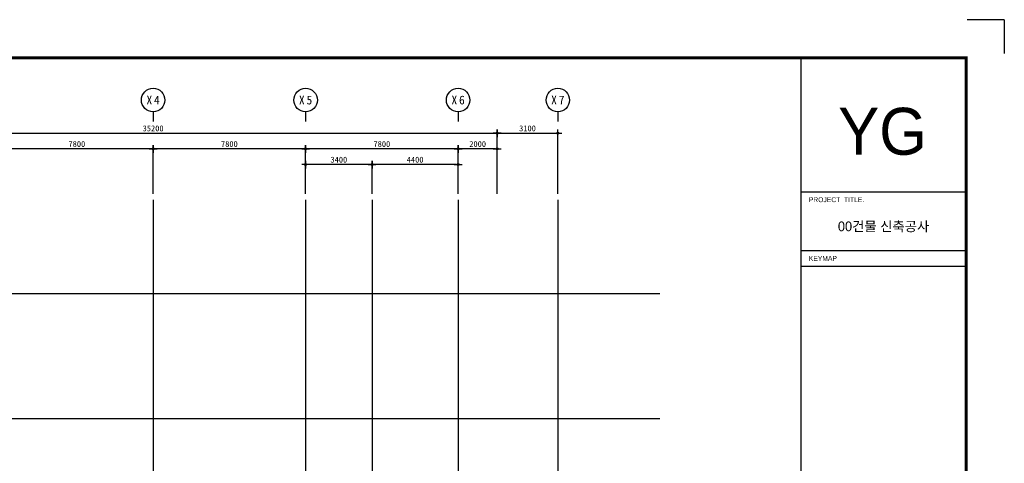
# Model space of a CAD drawing. Header units: millimetres. Extents: x 3837671 to 3921771, y -5256172 to -5196772.
# Tile 13 of 13: x 3871409 to 3921771, y -5219444 to -5196772. Entities that reach past the tile are written whole.
import ezdxf
from ezdxf.enums import TextEntityAlignment as Align

# ---------------------------------------------------------------- set-up
doc = ezdxf.new("R2010")
doc.units = ezdxf.units.MM
doc.header["$MEASUREMENT"] = 0
doc.linetypes.add('CEN', pattern=[66, 60, -2, 2, -2])
doc.layers.get('0').update_dxf_attribs({"linetype": 'CONTINUOUS'})
doc.layers.get('DEFPOINTS').update_dxf_attribs({"linetype": 'CONTINUOUS'})
for name, color, linetype in [('3', 3, 'CONTINUOUS'), ('A_GE_FORM', 7, 'CONTINUOUS'), ('A_GE_TEXT', 3, 'CONTINUOUS'), ('CEN', 13, 'CEN'), ('DI', 1, 'CONTINUOUS'), ('DIM', 7, 'CONTINUOUS')]:
    doc.layers.add(name, color=color, linetype=linetype)
doc.styles.add('GHS', font='txt')
doc.styles.add('HY울릉도 L', font='txt')
doc.styles.add('SDP-S', font='txt')
doc.styles.add('굴림', font='txt')
doc.styles.add('돋움', font='txt')
doc.styles.add('돋움체', font='txt')
doc.styles.add('울릉도L', font='HYWULM.TTF')
doc.dimstyles.new('SMDI-3', dxfattribs={"dimtxt": 3, "dimasz": 1, "dimexe": 2, "dimexo": 3, "dimgap": 1, "dimtad": 1, "dimdsep": 46, "dimtxsty": 'HY울릉도 L', "dimblk": 'Z_DOT', "dimcen": 2.5, "dimdle": 1.5, "dimclrd": 1, "dimclre": 1, "dimclrt": 2, "dimadec": 0, "dimazin": 0, "dimtfac": 1, "dimtix": 1, "dimtmove": 2, "dimatfit": 3, "dimldrblk": 'Z_DOT', "dimfxl": 0, "dimtvp": 1, "dimtolj": 1, "dimtzin": 0, "dimarcsym": 0})

# ---------------------------------------------------------------- blocks, each defined once
blk = doc.blocks.new('Z_DOT')
at = {"layer": 'DIM', "color": 1, "ltscale": 3}
for p, q in [((-2, 0), (2, 0)), ((0, -2), (0, 2))]:
    blk.add_line(p, q, dxfattribs=at)
for radius in [0.5, 0.25]:
    blk.add_circle((0, 0), radius, dxfattribs=at)
blk = doc.blocks.new('*D14')
at = {"layer": 'DEFPOINTS', "color": 0, "ltscale": 3, "transparency": 16777216}
for p in [(3895834, -5202577), (3860634, -5205977), (3895834, -5205977)]:
    blk.add_point(p, dxfattribs=at)
at = {"layer": 'DIM', "color": 1, "lineweight": -2, "ltscale": 3, "transparency": 16777216}
for p, q in [((3860634, -5205677), (3860634, -5202377)), ((3895834, -5205677), (3895834, -5202377)), ((3860734, -5202577), (3895734, -5202577))]:
    blk.add_line(p, q, dxfattribs=at)
at = {"layer": 'DIM', "color": 1, "lineweight": -2, "ltscale": 3, "transparency": 16777216, "xscale": 100, "yscale": 100, "zscale": 100, "rotation": 180}
blk.add_blockref('Z_DOT', (3860634, -5202577), dxfattribs=at)
at = {"layer": 'DIM', "color": 1, "lineweight": -2, "ltscale": 3, "transparency": 16777216, "xscale": 100, "yscale": 100, "zscale": 100}
blk.add_blockref('Z_DOT', (3895834, -5202577), dxfattribs=at)
at = {"layer": 'DIM', "color": 2, "ltscale": 3, "transparency": 16777216, "insert": (3878234, -5202327), "char_height": 300, "attachment_point": 5, "style": 'SDP-S'}
blk.add_mtext('\\A1;35200', dxfattribs=at)
blk = doc.blocks.new('*D15')
at = {"layer": 'DEFPOINTS', "color": 0, "ltscale": 3, "transparency": 16777216}
for p in [(3893834, -5203377), (3893834, -5205977), (3895834, -5205977)]:
    blk.add_point(p, dxfattribs=at)
at = {"layer": 'DIM', "color": 1, "lineweight": -2, "ltscale": 3, "transparency": 16777216}
for p, q in [((3893834, -5205677), (3893834, -5203177)), ((3895734, -5203377), (3893934, -5203377)), ((3895834, -5205677), (3895834, -5203177))]:
    blk.add_line(p, q, dxfattribs=at)
at = {"layer": 'DIM', "color": 1, "lineweight": -2, "ltscale": 3, "transparency": 16777216, "xscale": 100, "yscale": 100, "zscale": 100, "rotation": 180}
blk.add_blockref('Z_DOT', (3893834, -5203377), dxfattribs=at)
at = {"layer": 'DIM', "color": 1, "lineweight": -2, "ltscale": 3, "transparency": 16777216, "xscale": 100, "yscale": 100, "zscale": 100}
blk.add_blockref('Z_DOT', (3895834, -5203377), dxfattribs=at)
at = {"layer": 'DIM', "color": 2, "ltscale": 3, "transparency": 16777216, "insert": (3894834, -5203127), "char_height": 300, "attachment_point": 5, "style": 'SDP-S'}
blk.add_mtext('\\A1;2000', dxfattribs=at)
blk = doc.blocks.new('*D16')
at = {"layer": 'DEFPOINTS', "color": 0, "ltscale": 3, "transparency": 16777216}
for p in [(3889434, -5204178), (3889434, -5205977), (3893834, -5205977)]:
    blk.add_point(p, dxfattribs=at)
at = {"layer": 'DIM', "color": 1, "lineweight": -2, "ltscale": 3, "transparency": 16777216}
for p, q in [((3889434, -5205677), (3889434, -5203978)), ((3893734, -5204178), (3889534, -5204178)), ((3893834, -5205677), (3893834, -5203978))]:
    blk.add_line(p, q, dxfattribs=at)
at = {"layer": 'DIM', "color": 1, "lineweight": -2, "ltscale": 3, "transparency": 16777216, "xscale": 100, "yscale": 100, "zscale": 100, "rotation": 180}
blk.add_blockref('Z_DOT', (3889434, -5204178), dxfattribs=at)
at = {"layer": 'DIM', "color": 1, "lineweight": -2, "ltscale": 3, "transparency": 16777216, "xscale": 100, "yscale": 100, "zscale": 100}
blk.add_blockref('Z_DOT', (3893834, -5204178), dxfattribs=at)
at = {"layer": 'DIM', "color": 2, "ltscale": 3, "transparency": 16777216, "insert": (3891634, -5203927), "char_height": 300, "attachment_point": 5, "style": 'SDP-S'}
blk.add_mtext('\\A1;4400', dxfattribs=at)
blk = doc.blocks.new('CCS111')
blk.add_line((0, 8), (0, 3))
blk.add_circle((0, 14), 6)
at = {"color": 3, "style": 'GHS'}
for tag, p in [('X', (-2.45, 14.02)), ('1', (1.44, 14.02))]:
    blk.add_attdef(tag, text='', height=4.5, dxfattribs=at).set_placement(p, align=Align.MIDDLE_CENTER)
blk = doc.blocks.new('*D17')
at = {"layer": 'DEFPOINTS', "color": 0, "ltscale": 3, "transparency": 16777216}
for p in [(3886034, -5203377), (3886034, -5205977), (3893834, -5205977)]:
    blk.add_point(p, dxfattribs=at)
at = {"layer": 'DIM', "color": 1, "lineweight": -2, "ltscale": 3, "transparency": 16777216}
for p, q in [((3886034, -5205677), (3886034, -5203177)), ((3893734, -5203377), (3886134, -5203377)), ((3893834, -5205677), (3893834, -5203177))]:
    blk.add_line(p, q, dxfattribs=at)
at = {"layer": 'DIM', "color": 1, "lineweight": -2, "ltscale": 3, "transparency": 16777216, "xscale": 100, "yscale": 100, "zscale": 100, "rotation": 180}
blk.add_blockref('Z_DOT', (3886034, -5203377), dxfattribs=at)
at = {"layer": 'DIM', "color": 1, "lineweight": -2, "ltscale": 3, "transparency": 16777216, "xscale": 100, "yscale": 100, "zscale": 100}
blk.add_blockref('Z_DOT', (3893834, -5203377), dxfattribs=at)
at = {"layer": 'DIM', "color": 2, "ltscale": 3, "transparency": 16777216, "insert": (3889934, -5203127), "char_height": 300, "attachment_point": 5, "style": 'SDP-S'}
blk.add_mtext('\\A1;7800', dxfattribs=at)
blk = doc.blocks.new('*D18')
at = {"layer": 'DEFPOINTS', "color": 0, "ltscale": 3, "transparency": 16777216}
for p in [(3878234, -5203377), (3878234, -5205977), (3886034, -5205977)]:
    blk.add_point(p, dxfattribs=at)
at = {"layer": 'DIM', "color": 1, "lineweight": -2, "ltscale": 3, "transparency": 16777216}
for p, q in [((3878234, -5205677), (3878234, -5203177)), ((3885934, -5203377), (3878334, -5203377)), ((3886034, -5205677), (3886034, -5203177))]:
    blk.add_line(p, q, dxfattribs=at)
at = {"layer": 'DIM', "color": 1, "lineweight": -2, "ltscale": 3, "transparency": 16777216, "xscale": 100, "yscale": 100, "zscale": 100, "rotation": 180}
blk.add_blockref('Z_DOT', (3878234, -5203377), dxfattribs=at)
at = {"layer": 'DIM', "color": 1, "lineweight": -2, "ltscale": 3, "transparency": 16777216, "xscale": 100, "yscale": 100, "zscale": 100}
blk.add_blockref('Z_DOT', (3886034, -5203377), dxfattribs=at)
at = {"layer": 'DIM', "color": 2, "ltscale": 3, "transparency": 16777216, "insert": (3882134, -5203127), "char_height": 300, "attachment_point": 5, "style": 'SDP-S'}
blk.add_mtext('\\A1;7800', dxfattribs=at)
blk = doc.blocks.new('*D19')
at = {"layer": 'DEFPOINTS', "color": 0, "ltscale": 3, "transparency": 16777216}
for p in [(3870434, -5203377), (3870434, -5205977), (3878234, -5205977)]:
    blk.add_point(p, dxfattribs=at)
at = {"layer": 'DIM', "color": 1, "lineweight": -2, "ltscale": 3, "transparency": 16777216}
for p, q in [((3870434, -5205677), (3870434, -5203177)), ((3878134, -5203377), (3870534, -5203377)), ((3878234, -5205677), (3878234, -5203177))]:
    blk.add_line(p, q, dxfattribs=at)
at = {"layer": 'DIM', "color": 1, "lineweight": -2, "ltscale": 3, "transparency": 16777216, "xscale": 100, "yscale": 100, "zscale": 100, "rotation": 180}
blk.add_blockref('Z_DOT', (3870434, -5203377), dxfattribs=at)
at = {"layer": 'DIM', "color": 1, "lineweight": -2, "ltscale": 3, "transparency": 16777216, "xscale": 100, "yscale": 100, "zscale": 100}
blk.add_blockref('Z_DOT', (3878234, -5203377), dxfattribs=at)
at = {"layer": 'DIM', "color": 2, "ltscale": 3, "transparency": 16777216, "insert": (3874334, -5203127), "char_height": 300, "attachment_point": 5, "style": 'SDP-S'}
blk.add_mtext('\\A1;7800', dxfattribs=at)
blk = doc.blocks.new('*D22')
at = {"layer": 'DEFPOINTS', "color": 0, "ltscale": 3, "transparency": 16777216}
for p in [(3886034, -5204178), (3886034, -5205977), (3889434, -5205977)]:
    blk.add_point(p, dxfattribs=at)
at = {"layer": 'DIM', "color": 1, "lineweight": -2, "ltscale": 3, "transparency": 16777216}
for p, q in [((3886034, -5205677), (3886034, -5203978)), ((3889334, -5204178), (3886134, -5204178)), ((3889434, -5205677), (3889434, -5203978))]:
    blk.add_line(p, q, dxfattribs=at)
at = {"layer": 'DIM', "color": 1, "lineweight": -2, "ltscale": 3, "transparency": 16777216, "xscale": 100, "yscale": 100, "zscale": 100, "rotation": 180}
blk.add_blockref('Z_DOT', (3886034, -5204178), dxfattribs=at)
at = {"layer": 'DIM', "color": 1, "lineweight": -2, "ltscale": 3, "transparency": 16777216, "xscale": 100, "yscale": 100, "zscale": 100}
blk.add_blockref('Z_DOT', (3889434, -5204178), dxfattribs=at)
at = {"layer": 'DIM', "color": 2, "ltscale": 3, "transparency": 16777216, "insert": (3887734, -5203927), "char_height": 300, "attachment_point": 5, "style": 'SDP-S'}
blk.add_mtext('\\A1;3400', dxfattribs=at)
blk = doc.blocks.new('*D40')
at = {"layer": 'DEFPOINTS', "color": 0, "ltscale": 3, "transparency": 16777216}
for p in [(3898934, -5202577), (3895834, -5205977), (3898934, -5205977)]:
    blk.add_point(p, dxfattribs=at)
at = {"layer": 'DIM', "color": 1, "lineweight": -2, "ltscale": 3, "transparency": 16777216}
for p, q in [((3895834, -5205677), (3895834, -5202377)), ((3898934, -5205677), (3898934, -5202377)), ((3895934, -5202577), (3898834, -5202577))]:
    blk.add_line(p, q, dxfattribs=at)
at = {"layer": 'DIM', "color": 1, "lineweight": -2, "ltscale": 3, "transparency": 16777216, "xscale": 100, "yscale": 100, "zscale": 100, "rotation": 180}
blk.add_blockref('Z_DOT', (3895834, -5202577), dxfattribs=at)
at = {"layer": 'DIM', "color": 1, "lineweight": -2, "ltscale": 3, "transparency": 16777216, "xscale": 100, "yscale": 100, "zscale": 100}
blk.add_blockref('Z_DOT', (3898934, -5202577), dxfattribs=at)
at = {"layer": 'DIM', "color": 2, "ltscale": 3, "transparency": 16777216, "insert": (3897384, -5202327), "char_height": 300, "attachment_point": 5, "style": 'SDP-S'}
blk.add_mtext('\\A1;3100', dxfattribs=at)
blk = doc.blocks.new('sheet _서영')
at = {"layer": 'A_GE_FORM'}
for q in [(-361867.99, -1058464.44), (-361848.99, -1058481.68)]:
    blk.add_line((-361848.99, -1058464.44), q, dxfattribs=at)
at = {"layer": 'A_GE_FORM', "color": 161}
for p, q in [((-361952.99, -1058552.43), (-361868.99, -1058552.43)), ((-361952.99, -1058582.43), (-361868.99, -1058582.43)), ((-361952.99, -1058590.43), (-361868.99, -1058590.43))]:
    blk.add_line(p, q, dxfattribs=at)
at = {"layer": 'A_GE_FORM', "const_width": 1.5}
blk.add_lwpolyline([(-361868.49, -1059038.93), (-362670.49, -1059038.93), (-362670.49, -1058483.93), (-361868.49, -1058483.93)], close=True, dxfattribs=at)
at = {"layer": 'A_GE_FORM', "const_width": 0.6}
blk.add_lwpolyline([(-361952.99, -1059038.93), (-361952.99, -1058483.93)], dxfattribs=at)
at = {"layer": 'A_GE_TEXT', "style": '울릉도L'}
blk.add_text('YG', height=24, dxfattribs=at).set_placement((-361933.93, -1058533.47))
at = {"layer": 'A_GE_TEXT', "style": '돋움'}
for s, p in [('PROJECT  TITLE.', (-361948.99, -1058556.43)), ('KEYMAP', (-361948.99, -1058586.43))]:
    blk.add_text(s, height=2.5, dxfattribs=at).set_placement(p, align=Align.MIDDLE_LEFT)
at = {"layer": 'A_GE_TEXT', "style": '굴림'}
blk.add_text('00건물 신축공사', height=5, dxfattribs=at).set_placement((-361910.74, -1058570.06), align=Align.MIDDLE_CENTER)

msp = doc.modelspace()

# ---------------------------------------------------------------- linework, layer by layer
at = {"layer": 'CEN'}
for p, q in [((3878234.289, -5205977.477), (3878234.289, -5250325.917)), ((3886034.289, -5205977.477), (3886034.289, -5250325.917)), ((3889434.289, -5205977.477), (3889434.289, -5250325.917)), ((3893834.289, -5205977.477), (3893834.289, -5250325.917)), ((3898934.289, -5205977.477), (3898934.289, -5250325.917)), ((3853298.874, -5210762.953), (3904157.54, -5210762.953)), ((3853298.874, -5217162.953), (3904157.54, -5217162.953))]:
    msp.add_line(p, q, dxfattribs=at)

# ---------------------------------------------------------------- block references
at = {"layer": '3', "xscale": 100, "yscale": 100, "zscale": 100}
msp.add_blockref('sheet _서영', (40106670.4, 100649671.693), dxfattribs=at)
at = {"layer": 'DI'}
ref = msp.add_blockref('CCS111', (3878234.289, -5202277.477), dxfattribs=dict(at, xscale=100, yscale=100, zscale=100))
ref.add_attrib('1', '4', dxfattribs={"layer": '0', "color": 3, "height": 450, "style": '돋움체'}).set_placement((3878428.039, -5200876.682), align=Align.MIDDLE_CENTER)
ref.add_attrib('X', 'X', dxfattribs={"layer": '0', "color": 3, "height": 450, "style": '돋움체'}).set_placement((3878039.085, -5200875.686), align=Align.MIDDLE_CENTER)
ref = msp.add_blockref('CCS111', (3886034.289, -5202277.477), dxfattribs=dict(at, xscale=100, yscale=100, zscale=100))
ref.add_attrib('1', '5', dxfattribs={"layer": '0', "color": 3, "height": 450, "style": '돋움체'}).set_placement((3886228.039, -5200876.682), align=Align.MIDDLE_CENTER)
ref.add_attrib('X', 'X', dxfattribs={"layer": '0', "color": 3, "height": 450, "style": '돋움체'}).set_placement((3885839.085, -5200875.686), align=Align.MIDDLE_CENTER)
ref = msp.add_blockref('CCS111', (3893834.289, -5202277.477), dxfattribs=dict(at, xscale=100, yscale=100, zscale=100))
ref.add_attrib('1', '6', dxfattribs={"layer": '0', "color": 3, "height": 450, "style": '돋움체'}).set_placement((3894028.039, -5200876.682), align=Align.MIDDLE_CENTER)
ref.add_attrib('X', 'X', dxfattribs={"layer": '0', "color": 3, "height": 450, "style": '돋움체'}).set_placement((3893639.085, -5200875.686), align=Align.MIDDLE_CENTER)
ref = msp.add_blockref('CCS111', (3898934.289, -5202277.477), dxfattribs=dict(at, xscale=100, yscale=100, zscale=100))
ref.add_attrib('1', '7', dxfattribs={"layer": '0', "color": 3, "height": 450, "style": '돋움체'}).set_placement((3899128.039, -5200876.682), align=Align.MIDDLE_CENTER)
ref.add_attrib('X', 'X', dxfattribs={"layer": '0', "color": 3, "height": 450, "style": '돋움체'}).set_placement((3898739.085, -5200875.686), align=Align.MIDDLE_CENTER)

# ---------------------------------------------------------------- dimensions: what is measured, and where the dimension line sits
at = {"layer": 'DIM', "ltscale": 3}
for base, p1, p2, picture, middle in [((3895834.289, -5202577.477), (3860634.289, -5205977.477), (3895834.289, -5205977.477), '*D14', (3878234.289, -5202327.274)), ((3870434.289, -5203377.477), (3878234.289, -5205977.477), (3870434.289, -5205977.477), '*D19', (3874334.289, -5203127.274)), ((3878234.289, -5203377.477), (3886034.289, -5205977.477), (3878234.289, -5205977.477), '*D18', (3882134.289, -5203127.274)), ((3886034.289, -5203377.477), (3893834.289, -5205977.477), (3886034.289, -5205977.477), '*D17', (3889934.289, -5203127.274)), ((3893834.289, -5203377.477), (3895834.289, -5205977.477), (3893834.289, -5205977.477), '*D15', (3894834.289, -5203127.274)), ((3886034.289, -5204177.519), (3889434.289, -5205977.477), (3886034.289, -5205977.477), '*D22', (3887734.289, -5203927.316)), ((3889434.289, -5204177.519), (3893834.289, -5205977.477), (3889434.289, -5205977.477), '*D16', (3891634.289, -5203927.316))]:
    dim = msp.add_linear_dim(base=base, p1=p1, p2=p2, dimstyle='SMDI-3', override={"dimscale": 100, "dimtxsty": 'SDP-S'}, dxfattribs=at)
    dim.commit()
    dim.dimension.update_dxf_attribs({"geometry": picture, "text_midpoint": middle})
dim = msp.add_linear_dim(base=(3898934.289, -5202577.477), p1=(3895834.289, -5205977.477), p2=(3898934.289, -5205977.477), angle=180, dimstyle='SMDI-3', override={"dimscale": 100, "dimtxsty": 'SDP-S'}, dxfattribs=at)
dim.commit()
dim.dimension.update_dxf_attribs({"geometry": '*D40', "text_midpoint": (3897384.289, -5202327.274)})

doc.saveas('drawing.dxf')
